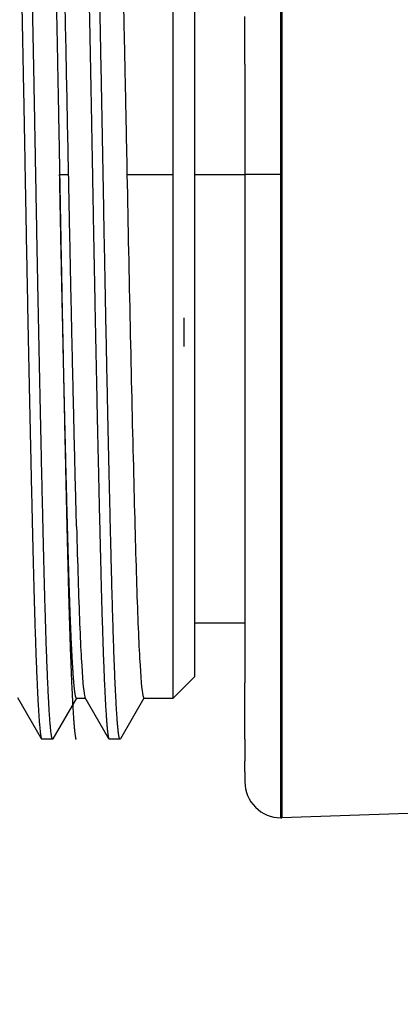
# Model space of a CAD drawing. Extents: x 0 to 283, y 0 to 196.
# Tile 7 of 30: x 138.83 to 141.49, y 109.33 to 116.19. Entities that reach past the tile are written whole.
import ezdxf

# ---------------------------------------------------------------- set-up
doc = ezdxf.new("R2010")
doc.units = 0
doc.layers.get('DEFPOINTS').update_dxf_attribs({"linetype": 'CONTINUOUS'})
for name, color, linetype in [('DIM', 7, 'CONTINUOUS'), ('TANGENT EDGES', 7, 'CONTINUOUS'), ('VISIBLE', 255, 'CONTINUOUS')]:
    doc.layers.add(name, color=color, linetype=linetype)
doc.styles.add('SANSSERIF', font='sanss___.ttf')
doc.dimstyles.new('ISO-25$0', dxfattribs={"dimtxt": 2.5, "dimasz": 2.5, "dimexe": 1.25, "dimexo": 1, "dimgap": 0.6, "dimtad": 1, "dimdec": 1, "dimzin": 9, "dimdsep": 46, "dimtxsty": 'SANSSERIF', "dimcen": 0.75, "dimadec": 1, "dimazin": 0, "dimtfac": 1, "dimtdec": 1, "dimtmove": 0, "dimatfit": 3, "dimfxl": 1, "dimarcsym": 0})

# ---------------------------------------------------------------- blocks, each defined once
blk = doc.blocks.new('*D10')
at = {"layer": 'DEFPOINTS', "color": 0, "transparency": 16777216}
for p in [(146.0551, 114.1131), (134.5551, 94.2131), (134.5551, 73.9152)]:
    blk.add_point(p, dxfattribs=at)
at = {"layer": 'DIM', "color": 0, "lineweight": -2, "transparency": 16777216}
for p, q in [((146.0551, 112.1131), (146.0551, 71.4152)), ((134.5551, 92.2131), (134.5551, 71.4152)), ((129.5551, 73.9152), (124.5551, 73.9152)), ((146.0551, 73.9152), (134.5551, 73.9152)), ((151.0551, 73.9152), (156.0551, 73.9152))]:
    blk.add_line(p, q, dxfattribs=at)
at = {"layer": 'DIM', "color": 0, "transparency": 16777216}
for points in [[(129.5551, 74.7485), (129.5551, 73.0819), (134.5551, 73.9152)], [(151.0551, 74.7485), (151.0551, 73.0819), (146.0551, 73.9152)]]:
    blk.add_solid(points, dxfattribs=at)
at = {"layer": 'DIM', "color": 0, "transparency": 16777216, "insert": (140.3051, 77.6941), "char_height": 5, "attachment_point": 5, "style": 'SANSSERIF'}
blk.add_mtext('23', dxfattribs=at)

msp = doc.modelspace()

# ---------------------------------------------------------------- linework, layer by layer
at = {"layer": 'TANGENT EDGES'}
for p, q in [((140.6551, 115.1131), (140.6551, 119.1381)), ((140.6638, 117.6855), (140.6638, 115.1131)), ((139.1124, 115.1131), (139.1753, 115.1131)), ((139.5824, 115.1131), (139.9051, 115.1131)), ((140.0551, 115.1131), (140.4051, 115.1131)), ((140.6551, 115.1131), (140.4051, 115.1131)), ((140.6551, 115.1131), (140.6638, 115.1131)), ((140.6551, 110.6281), (140.6551, 115.1131)), ((140.6638, 115.1131), (140.6638, 110.6283))]:
    msp.add_line(p, q, dxfattribs=at)
at = {"layer": 'VISIBLE'}
for p, q in [((139.9051, 115.1131), (139.9051, 118.7631)), ((140.0551, 115.7444), (140.0551, 117.8696)), ((140.4051, 115.8837), (140.4051, 116.2151)), ((140.4051, 115.8837), (140.4051, 115.1131)), ((140.0551, 114.4817), (140.0551, 115.7444)), ((139.9051, 111.4631), (139.9051, 115.1131)), ((140.4051, 115.1131), (140.4051, 113.5542)), ((140.0551, 112.3566), (140.0551, 114.4817)), ((139.9797, 114.1135), (139.9797, 113.9135)), ((140.4051, 113.5542), (140.4051, 112.7956)), ((140.4051, 112.7956), (140.4051, 111.5684)), ((140.0551, 112.0127), (140.0551, 112.3566)), ((140.0551, 111.7706), (140.0551, 112.0127)), ((140.0551, 111.9881), (140.4051, 111.9881)), ((140.0551, 111.6131), (140.0551, 111.7706)), ((140.0551, 111.6131), (139.9051, 111.4631)), ((140.4051, 111.1755), (140.4051, 111.5684)), ((138.9866, 111.1775), (138.8204, 111.4652)), ((139.2311, 111.4631), (139.0661, 111.1775)), ((139.2299, 111.4631), (139.229, 111.4634)), ((139.2299, 111.4631), (139.2916, 111.4631)), ((139.4566, 111.1775), (139.2904, 111.4652)), ((139.7011, 111.4631), (139.5361, 111.1775)), ((139.6929, 111.4803), (139.6999, 111.4631)), ((139.6999, 111.4631), (139.9051, 111.4631)), ((138.9866, 111.1775), (138.9888, 111.1756)), ((139.0639, 111.1756), (138.9888, 111.1756)), ((139.0661, 111.1775), (139.0639, 111.1756)), ((139.4566, 111.1775), (139.4588, 111.1756)), ((139.5339, 111.1756), (139.4588, 111.1756)), ((139.5361, 111.1775), (139.5339, 111.1756)), ((140.4051, 111.1755), (140.4051, 111.0239)), ((140.4051, 110.9488), (140.4051, 111.0239)), ((140.4051, 110.9488), (140.4051, 110.8781)), ((141.5437, 110.659), (140.6638, 110.6283))]:
    msp.add_line(p, q, dxfattribs=at)
for start, end in [(179.99969, 270), (270, 272)]:
    msp.add_arc((140.6551, 110.8781), 0.25, start, end, dxfattribs=at)
for centre, major_axis, ratio, start_param, end_param in [((139.1475, 115.1125), (-0.0712, 3.6508), 0.007633, -1.570795, -0.06751), ((139.6108, 115.1136), (0.0711, -3.6508), 0.007774, -1.570795, -1.277624), ((139.6172, 115.1138), (0.0686, -3.651), 0.009414, -1.27762, -0.980194), ((139.6218, 115.1138), (0.0649, -3.6509), 0.010258, -0.980185, -0.689432), ((139.2551, 115.1143), (0.0358, -3.6512), 0.017937, -0.833151, -0.688546), ((139.2619, 115.1145), (0.0307, -3.6514), 0.019209, -0.688519, -0.392275), ((139.6716, 115.1145), (0.0284, -3.6514), 0.019584, -0.689279, -0.393279), ((139.2632, 115.1145), (0.0296, -3.6514), 0.019414, -0.392271, -0.096002), ((139.672, 115.1145), (0.0279, -3.6514), 0.019523, -0.393279, -0.097304), ((139.2941, 115.1145), (-0.0013, -3.6514), 0.019759, -0.095834, -0.034086), ((139.2941, 115.1145), (-0.0013, -3.6514), 0.019759, -0.034086, -0.027282)]:
    msp.add_ellipse(centre, major_axis=major_axis, ratio=ratio, start_param=start_param, end_param=end_param, dxfattribs=at)
for points, weights, degree, knots in [([(139.2491, 119.0417), (139.2668, 118.5378), (139.2854, 117.8369), (139.3051, 116.939), (139.3176, 116.369), (139.3299, 115.7477), (139.3414, 115.1124), (139.3604, 114.0541), (139.381, 113.0765), (139.4001, 112.3283), (139.4183, 111.6127), (139.4381, 111.2096), (139.4566, 111.1775)], [1, 1, 1, 1, 0.992721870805, 1.00521425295, 1.03747714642, 0.984828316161, 0.984828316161, 1.03747714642, 0.987006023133, 0.984918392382, 1.03121425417], 3, [0.94789513, 0.94789513, 0.94789513, 0.94789513, 0.95894552, 0.95894552, 0.95894552, 0.96590909, 0.96590909, 0.96590909, 0.97727273, 0.97727273, 0.97727273, 0.98816633, 0.98816633, 0.98816633, 0.98816633]), ([(139.5339, 111.1756), (139.5339, 111.1756), (139.5339, 111.1756), (139.5339, 111.1756), (139.5148, 111.1758), (139.4942, 111.5809), (139.4751, 112.3293), (139.456, 113.0778), (139.4354, 114.0555), (139.4164, 115.1138), (139.3973, 116.172), (139.3767, 117.1497), (139.3576, 117.8978), (139.3408, 118.5579), (139.3226, 118.9548), (139.3051, 119.0359), (139.3046, 119.0381), (139.3042, 119.04), (139.3037, 119.0417)], [0.999964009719, 0.999976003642, 0.999988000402, 1, 0.949253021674, 0.949253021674, 1, 0.949253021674, 0.949253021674, 1, 0.949253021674, 0.949253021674, 1, 0.954954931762, 0.949893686, 0.984816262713, 0.984816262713, 0.984816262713, 0.984816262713], 3, [0.01136095, 0.01136095, 0.01136095, 0.01136095, 0.01136364, 0.01136364, 0.01136364, 0.02272727, 0.02272727, 0.02272727, 0.03409091, 0.03409091, 0.03409091, 0.04545455, 0.04545455, 0.04545455, 0.05554137, 0.05554137, 0.05554137, 0.05582578, 0.05582578, 0.05582578, 0.05582578]), ([(139.0551, 117.8391), (139.062, 117.5639), (139.0691, 117.2623), (139.0762, 116.9346), (139.0887, 116.3646), (139.101, 115.7432), (139.1125, 115.1079), (139.1316, 114.0497), (139.1522, 113.072), (139.1712, 112.3239), (139.1895, 111.6083), (139.2092, 111.2051), (139.2277, 111.1731)], [1, 1, 1, 1, 0.992721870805, 1.00521425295, 1.03747714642, 0.984828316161, 0.984828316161, 1.03747714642, 0.987006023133, 0.984918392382, 1.03121425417], 3, [0.95491169, 0.95491169, 0.95491169, 0.95491169, 0.95894552, 0.95894552, 0.95894552, 0.96590909, 0.96590909, 0.96590909, 0.97727273, 0.97727273, 0.97727273, 0.98816633, 0.98816633, 0.98816633, 0.98816633]), ([(139.0639, 111.1756), (139.0639, 111.1756), (139.0639, 111.1756), (139.0639, 111.1756), (139.0448, 111.1758), (139.0242, 111.5809), (139.0051, 112.3293), (138.986, 113.0778), (138.9654, 114.0555), (138.9464, 115.1138), (138.9394, 115.4996), (138.9321, 115.8838), (138.9245, 116.2575), (138.9228, 116.3398), (138.9211, 116.4215), (138.9195, 116.5024)], [0.999964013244, 0.999976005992, 0.999988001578, 1, 0.949253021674, 0.949253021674, 1, 0.949253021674, 0.949253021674, 1, 0.980880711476, 0.968964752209, 0.964252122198, 0.964252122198, 0.964252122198, 0.964252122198], 3, [0.10227004, 0.10227004, 0.10227004, 0.10227004, 0.10227273, 0.10227273, 0.10227273, 0.11363636, 0.11363636, 0.11363636, 0.125, 0.125, 0.125, 0.12928133, 0.12928133, 0.12928133, 0.13021993, 0.13021993, 0.13021993, 0.13021993]), ([(138.846, 116.4289), (138.8476, 116.3479), (138.8493, 116.2662), (138.8509, 116.1839), (138.858, 115.8327), (138.8649, 115.4731), (138.8714, 115.1124), (138.8904, 114.0541), (138.911, 113.0765), (138.9301, 112.3283), (138.9483, 111.6127), (138.9681, 111.2096), (138.9866, 111.1775)], [1, 1, 1, 1, 1.00546319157, 1.0174657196, 1.03600758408, 0.983433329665, 0.983433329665, 1.03600758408, 0.985607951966, 0.983523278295, 1.02975356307], 3, [0.8700589, 0.8700589, 0.8700589, 0.8700589, 0.87099228, 0.87099228, 0.87099228, 0.875, 0.875, 0.875, 0.88636364, 0.88636364, 0.88636364, 0.89725724, 0.89725724, 0.89725724, 0.89725724]), ([(139.1768, 112.3378), (139.1739, 112.4321), (139.1711, 112.5349), (139.1679, 112.6518), (139.1645, 112.7788)], [0.985916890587, 0.992148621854, 1, 0.991078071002, 0.984247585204], 2, [0.112464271, 0.112464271, 0.112464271, 0.113636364, 0.113636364, 0.114968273, 0.114968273, 0.114968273])]:
    msp.add_rational_spline(points, weights, degree=degree, knots=knots, dxfattribs=at)
for points, knots in [([(139.518, 117.8884), (139.5195, 117.8404), (139.5209, 117.7907), (139.5224, 117.7394), (139.5231, 117.7138), (139.5239, 117.6877), (139.5246, 117.6613), (139.5253, 117.6348), (139.526, 117.608), (139.5268, 117.5808), (139.5271, 117.5672), (139.5275, 117.5535), (139.5279, 117.5397), (139.5282, 117.5259), (139.5286, 117.512), (139.5289, 117.498), (139.5291, 117.491), (139.5293, 117.484), (139.5295, 117.477), (139.5296, 117.4735), (139.5297, 117.47), (139.5298, 117.4664), (139.5298, 117.4629), (139.5299, 117.4594), (139.53, 117.4558), (139.5301, 117.4523), (139.5302, 117.4478), (139.5303, 117.4466), (139.5303, 117.4454), (139.5303, 117.4441), (139.5304, 117.4429), (139.5304, 117.4403), (139.5305, 117.4377), (139.5306, 117.4349), (139.5307, 117.4294), (139.5309, 117.4235), (139.531, 117.417), (139.5312, 117.4106), (139.5314, 117.4037), (139.5316, 117.3964), (139.5317, 117.389), (139.5319, 117.3812), (139.5322, 117.373), (139.5324, 117.3647), (139.5326, 117.3559), (139.5328, 117.3467), (139.533, 117.3421), (139.5331, 117.3373), (139.5332, 117.3325), (139.5333, 117.3276), (139.5335, 117.3226), (139.5336, 117.3175), (139.5338, 117.3073), (139.5341, 117.2966), (139.5344, 117.2854), (139.5347, 117.2742), (139.535, 117.2625), (139.5353, 117.2503), (139.5356, 117.2381), (139.5359, 117.2253), (139.5363, 117.2121), (139.5366, 117.1988), (139.537, 117.185), (139.5373, 117.1707), (139.5377, 117.1564), (139.538, 117.1415), (139.5384, 117.1261), (139.5388, 117.1107), (139.5392, 117.0948), (139.5396, 117.0782), (139.54, 117.0617), (139.5404, 117.0446), (139.5409, 117.027), (139.5417, 116.9917), (139.5426, 116.9541), (139.5436, 116.9141), (139.5441, 116.8941), (139.5446, 116.8735), (139.5451, 116.8523), (139.5456, 116.831), (139.5461, 116.8092), (139.5466, 116.7868), (139.5477, 116.7419), (139.5488, 116.6945), (139.5499, 116.6445), (139.5511, 116.5945), (139.5523, 116.542), (139.5535, 116.4868), (139.5542, 116.4592), (139.5548, 116.4309), (139.5555, 116.402), (139.5561, 116.3731), (139.5567, 116.3448), (139.5572, 116.3228), (139.5582, 116.2789), (139.5592, 116.2355), (139.5601, 116.1926), (139.562, 116.1069), (139.5638, 116.0234), (139.5655, 115.9425), (139.5664, 115.9021), (139.5672, 115.8623), (139.568, 115.8232), (139.5688, 115.7841), (139.5696, 115.7456), (139.5704, 115.708), (139.5712, 115.6703), (139.572, 115.6333), (139.5727, 115.5971), (139.5734, 115.5609), (139.5742, 115.5254), (139.5749, 115.4908), (139.5756, 115.4561), (139.5763, 115.4222), (139.5769, 115.3891), (139.5776, 115.356), (139.5782, 115.3237), (139.5789, 115.2922), (139.5795, 115.2607), (139.5801, 115.23), (139.5807, 115.2002), (139.5813, 115.1703), (139.5818, 115.1413), (139.5824, 115.1131)], [0.95340443, 0.95340443, 0.95340443, 0.95340443, 0.95429875, 0.95429875, 0.95429875, 0.9547459, 0.9547459, 0.9547459, 0.95519306, 0.95519306, 0.95519306, 0.95541664, 0.95541664, 0.95541664, 0.95564021, 0.95564021, 0.95564021, 0.955752, 0.955752, 0.955752, 0.9558079, 0.9558079, 0.9558079, 0.95586379, 0.95586379, 0.95586379, 0.95591969, 0.95591969, 0.95591969, 0.95597558, 0.95597558, 0.95597558, 0.95608737, 0.95608737, 0.95608737, 0.95631095, 0.95631095, 0.95631095, 0.95653453, 0.95653453, 0.95653453, 0.95675811, 0.95675811, 0.95675811, 0.95698168, 0.95698168, 0.95698168, 0.95709347, 0.95709347, 0.95709347, 0.95720526, 0.95720526, 0.95720526, 0.95742884, 0.95742884, 0.95742884, 0.95765242, 0.95765242, 0.95765242, 0.957876, 0.957876, 0.957876, 0.95809957, 0.95809957, 0.95809957, 0.95832315, 0.95832315, 0.95832315, 0.95854673, 0.95854673, 0.95854673, 0.95877031, 0.95877031, 0.95877031, 0.95921747, 0.95921747, 0.95921747, 0.95944104, 0.95944104, 0.95944104, 0.95966462, 0.95966462, 0.95966462, 0.96011178, 0.96011178, 0.96011178, 0.96055894, 0.96055894, 0.96055894, 0.96078251, 0.96078251, 0.96078251, 0.96100609, 0.96100609, 0.96100609, 0.96145325, 0.96145325, 0.96145325, 0.96234756, 0.96234756, 0.96234756, 0.96279472, 0.96279472, 0.96279472, 0.96324187, 0.96324187, 0.96324187, 0.96368903, 0.96368903, 0.96368903, 0.96413619, 0.96413619, 0.96413619, 0.96458334, 0.96458334, 0.96458334, 0.9650305, 0.9650305, 0.9650305, 0.96547766, 0.96547766, 0.96547766, 0.96592481, 0.96592481, 0.96592481, 0.96592481]), ([(139.2306, 112.6582), (139.2303, 112.6721), (139.2299, 112.6878), (139.2294, 112.7054), (139.2289, 112.723), (139.2284, 112.7425), (139.2279, 112.764), (139.2273, 112.7854), (139.2267, 112.8089), (139.226, 112.8345), (139.2257, 112.8473), (139.2254, 112.8606), (139.225, 112.8745), (139.2246, 112.8884), (139.2243, 112.9028), (139.2239, 112.9177), (139.2231, 112.9476), (139.2223, 112.9797), (139.2214, 113.0142), (139.2206, 113.0486), (139.2197, 113.084), (139.219, 113.1111), (139.2177, 113.1652), (139.2164, 113.2202), (139.215, 113.2761), (139.2137, 113.332), (139.2123, 113.3888), (139.211, 113.4463), (139.2096, 113.5039), (139.2083, 113.5622), (139.2069, 113.6213), (139.2056, 113.6803), (139.2042, 113.7401), (139.2028, 113.8004), (139.2021, 113.8306), (139.2015, 113.861), (139.2008, 113.8914), (139.2001, 113.9219), (139.1994, 113.9526), (139.1987, 113.9833), (139.1984, 113.9987), (139.198, 114.0141), (139.1977, 114.0296), (139.1974, 114.045), (139.197, 114.0604), (139.1967, 114.0754), (139.196, 114.1053), (139.1954, 114.1355), (139.1947, 114.1658), (139.194, 114.1961), (139.1934, 114.2266), (139.1927, 114.2572), (139.1921, 114.2879), (139.1914, 114.3186), (139.1908, 114.3495), (139.1894, 114.4114), (139.1881, 114.4737), (139.1868, 114.5366), (139.1855, 114.5995), (139.1843, 114.6628), (139.183, 114.7266), (139.1817, 114.7903), (139.1804, 114.8544), (139.1791, 114.9189), (139.1778, 114.9833), (139.1766, 115.0481), (139.1753, 115.1131)], [0.02344831, 0.02344831, 0.02344831, 0.02344831, 0.02382896, 0.02382896, 0.02382896, 0.02420962, 0.02420962, 0.02420962, 0.02459027, 0.02459027, 0.02459027, 0.0247806, 0.0247806, 0.0247806, 0.02497093, 0.02497093, 0.02497093, 0.02535158, 0.02535158, 0.02535158, 0.02573223, 0.02573223, 0.02573223, 0.02649354, 0.02649354, 0.02649354, 0.02725485, 0.02725485, 0.02725485, 0.02801616, 0.02801616, 0.02801616, 0.02877747, 0.02877747, 0.02877747, 0.02915812, 0.02915812, 0.02915812, 0.02953878, 0.02953878, 0.02953878, 0.02972911, 0.02972911, 0.02972911, 0.02991943, 0.02991943, 0.02991943, 0.03030009, 0.03030009, 0.03030009, 0.03068074, 0.03068074, 0.03068074, 0.0310614, 0.0310614, 0.0310614, 0.0318227, 0.0318227, 0.0318227, 0.03258401, 0.03258401, 0.03258401, 0.03334532, 0.03334532, 0.03334532, 0.03410663, 0.03410663, 0.03410663, 0.03410663])]:
    msp.add_open_spline(points, degree=3, knots=knots, dxfattribs=at)
for points, weights in [([(139.1382, 113.8767), (139.1248, 114.4761), (139.1124, 115.1131)], [0.962450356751, 0.966335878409, 0.99978967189]), ([(139.1645, 112.7788), (139.1516, 113.2725), (139.1382, 113.8767)], [0.984247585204, 0.958564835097, 0.962450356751]), ([(139.1897, 111.9712), (139.1831, 112.1322), (139.1768, 112.3378)], [0.966682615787, 0.972603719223, 0.985916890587]), ([(139.2031, 111.6956), (139.1964, 111.8081), (139.1897, 111.9712)], [0.962232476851, 0.960761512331, 0.966682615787]), ([(139.2164, 111.5249), (139.2098, 111.5834), (139.2031, 111.6956)], [0.97256647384, 0.963703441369, 0.962232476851]), ([(139.229, 111.4634), (139.2228, 111.4674), (139.2164, 111.5249)], [0.997684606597, 0.981429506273, 0.97256647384])]:
    msp.add_rational_spline(points, weights, degree=2, dxfattribs=at)

# ---------------------------------------------------------------- dimensions: what is measured, and where the dimension line sits
at = {"layer": 'DIM'}
dim = msp.add_linear_dim(base=(134.5551, 73.9152), p1=(146.0551, 114.1131), p2=(134.5551, 94.2131), dimstyle='ISO-25$0', override={"dimscale": 2, "dimlfac": 2}, dxfattribs=at)
dim.commit()
dim.dimension.update_dxf_attribs({"geometry": '*D10', "text_midpoint": (140.3051, 77.6941)})

doc.saveas('drawing.dxf')
